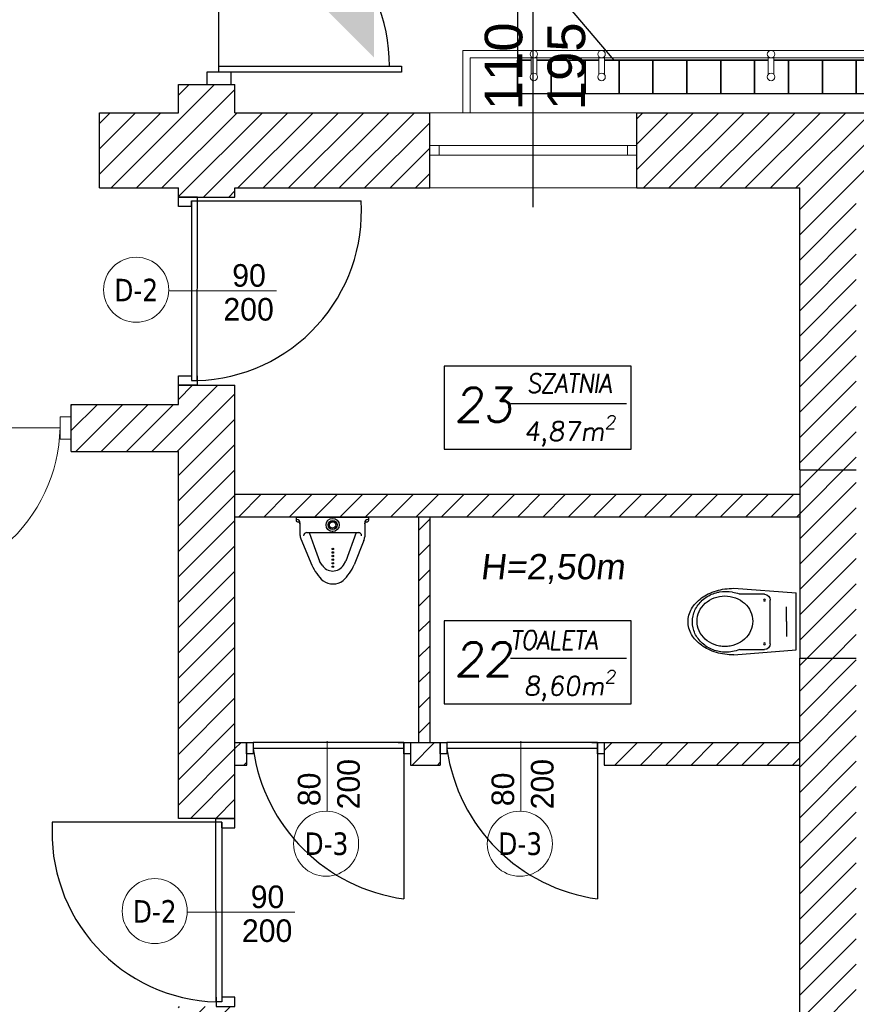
# Model space of a CAD drawing. Header units: millimetres. Extents: x -486876 to 553054, y -140324 to 834178.
# Tile 120 of 155: x 6624 to 11067, y 72374 to 77606. Entities that reach past the tile are written whole.
import ezdxf
from ezdxf.enums import TextEntityAlignment as Align

# ---------------------------------------------------------------- set-up
doc = ezdxf.new("R2010")
doc.units = ezdxf.units.MM
doc.header["$PDSIZE"] = -5
doc.linetypes.add('DASH2', pattern=[0.75, 0.5, -0.25])
for name, color, linetype, lineweight in [('_XREF', 252, 'DASH2', 13), ('XREF$0$AR-EL-PORĘCZE', 8, 'Continuous', 18), ('XREF$0$okna', 8, 'Continuous', 20), ('XREF$0$ściana nośna', 8, 'Continuous', 30)]:
    doc.layers.add(name, color=color, linetype=linetype, lineweight=lineweight)
for name, color, linetype in [('XREF$0$ArchiCAD', 8, 'Continuous'), ('XREF$0$DRZWI', 8, 'Continuous'), ('XREF$0$MEBLE', 8, 'Continuous'), ('XREF$0$MEBLE_ŁAZIENKOWE_I_KUCHENNE', 8, 'Continuous'), ('XREF$0$nowe ściany', 8, 'Continuous'), ('XREF$0$OPIS', 8, 'Continuous'), ('XREF$0$OPISY', 8, 'Continuous'), ('XREF$0$WIDOK', 8, 'Continuous'), ('XREF$0$WYMIARY', 9, 'Continuous'), ('XREF$0$WYPEŁNIENIA', 8, 'Continuous')]:
    doc.layers.add(name, color=color, linetype=linetype)
doc.styles.add('XREF$0$APLUS', font='arial.ttf', dxfattribs={"width": 0.6})
doc.styles.add('XREF$0$GENERATED_STYLE_1', font='txt')
doc.styles.add('XREF$0$Standard', font='arial.ttf')
doc.styles.add('XREF$0$Verdana 0.8', font='verdana.ttf', dxfattribs={"width": 0.8})
pattern_1 = [(45, (-52999.899, 13162.694), (-6.7351921, 6.7351921), [])]

# ---------------------------------------------------------------- blocks, each defined once
blk = doc.blocks.new('XREF$0$ubi001_r')
for p, q in [((2.41, 12.31), (7.6, 25.19)), ((6.61, 8.14), (12.05, 23.3)), ((13.37, 25.41), (12.05, 23.3)), ((24.68, 25.43), (26.01, 23.32)), ((28.87, 15.43), (26.01, 23.32)), ((35.96, 11.51), (30.1, 25.38)), ((31.52, 8.13), (28.87, 15.43)), ((2.02, 2.86), (2.02, 10.34)), ((32.85, 8.14), (5.2, 8.14)), ((36.4, 3), (36.4, 9.33)), ((0, 0), (0, 1.61)), ((38.43, 0), (0, 0)), ((38.43, 0), (38.43, 1.61))]:
    blk.add_line(p, q)
for centre, radius in [((18.95, 26.28), 0.393), ((18.95, 24.38), 0.393), ((18.95, 22.48), 0.393), ((18.95, 20.58), 0.393), ((18.95, 18.69), 0.393), ((18.95, 16.79), 0.393), ((19.06, 4.07), 3.51), ((19.06, 4.07), 2.35), ((19.06, 4.07), 1.74)]:
    blk.add_circle(centre, radius)
for centre, radius, start, end in [((31.6, 14.61), 26.23, 133.6208, 156.2094), ((18.95, 26.28), 9.12, 55.1386, 126.6409), ((6.13, 14.71), 26.23, 23.9934, 46.5819), ((19.03, 21.88), 6.67, 32.1522, 148.0505), ((7.31, 10.34), 5.28, 158.036, 180), ((30.82, 9.33), 5.58, 0, 22.914), ((5.4, 9.86), 1.73, 180.027, 270.027), ((32.72, 9.87), 1.73, 270, 0), ((0.92, 1.61), 0.922, 84.664, 180), ((0.4, 2.86), 1.62, 270, 0), ((1.05, 3.51), 0.977, 266.2913, 0), ((37.38, 3.51), 0.977, 180, 273.7087), ((38.02, 2.86), 1.62, 180, 270), ((37.5, 1.61), 0.922, 360, 95.336)]:
    blk.add_arc(centre, radius, start, end)
for p in [(19.05, 8.14), (1.98, 3.23), (1.98, 3.23), (1.98, 3.23), (36.44, 3.23), (36.44, 3.23), (36.44, 3.23)]:
    blk.add_point(p)
blk = doc.blocks.new('XREF$0$ubi012_r')
for p, q in [((-2.32, 33.16), (0, 0)), ((33.07, 33.16), (30.34, 0)), ((0.86, 16.83), (0.86, 29.35)), ((30.16, 29.17), (30.16, 16.83)), ((27.13, 13.79), (3.9, 13.79)), ((30.34, 0), (0, 0)), ((15.37, 5.06), (7.45, 5.06)), ((15.37, 5.06), (23.29, 5.06))]:
    blk.add_line(p, q)
for centre in [(3.9, 16.83), (27.13, 16.83)]:
    blk.add_circle(centre, 0.506)
for centre, radius, start, end in [((20.78, 37.1), 22.27, 133.1777, 154.6258), ((16.19, 42.02), 15.54, 105.9445, 133.2542), ((15.64, 39.74), 15.37, 102.4946, 126.4967), ((15.32, 39.85), 12.81, 102.4946, 126.4967), ((15.37, 44.42), 13.01, 74.6148, 105.3852), ((15.46, 40.39), 14.7, 77.6333, 102.3667), ((15.17, 40.39), 12.25, 77.6333, 102.3667), ((15.02, 39.85), 12.81, 53.5033, 77.5054), ((15.28, 39.74), 15.37, 53.5033, 77.5054), ((14.56, 42.02), 15.54, 46.7458, 74.0555), ((9.97, 37.1), 22.27, 25.3742, 46.8223), ((18.1, 37.5), 18.76, 148.867, 169.8645), ((16.63, 38.41), 17.03, 126.5259, 148.9267), ((16.15, 38.74), 14.19, 126.5259, 148.9267), ((14.19, 38.74), 14.19, 31.0733, 53.4741), ((14.28, 38.41), 17.03, 31.0733, 53.4741), ((12.82, 37.5), 18.76, 10.1355, 31.133), ((27.53, 33.76), 29.8, 154.3733, 172.0149), ((17.37, 37.98), 15.63, 148.867, 169.8645), ((12.97, 37.98), 15.63, 10.1355, 31.133), ((3.22, 33.76), 29.8, 7.9851, 25.6267), ((30.81, 33.16), 33.13, 171.7845, 180.1077), ((18.81, 37.34), 19.49, 169.767, 190.233), ((17.96, 37.85), 16.24, 169.767, 190.233), ((12.37, 37.85), 16.24, 0, 10.233), ((12.37, 37.85), 16.24, 349.767, 0), ((12.1, 37.34), 19.49, 0, 10.233), ((12.1, 37.34), 19.49, 349.767, 0), ((-0.06, 33.16), 33.13, 0, 8.2155), ((15.63, 36.6), 16.22, 189.6364, 202.7205), ((17.37, 37.72), 15.63, 190.1355, 211.133), ((12.97, 37.72), 15.63, 328.867, 349.8645), ((-13.89, 43.27), 46.14, 343.1585, 348.2524), ((-1.67, 29.35), 2.53, 0, 22.7205), ((16.15, 36.96), 14.19, 211.0733, 233.4741), ((14.19, 36.96), 14.19, 306.5259, 328.9267), ((32.69, 29.17), 2.53, 163.1585, 180), ((15.32, 35.85), 12.81, 233.5033, 257.5054), ((15.17, 35.31), 12.25, 257.6333, 282.3667), ((15.02, 35.85), 12.81, 282.4946, 306.4967), ((3.9, 16.83), 3.03, 180, 270), ((27.13, 16.83), 3.03, 270, 0)]:
    blk.add_arc(centre, radius, start, end)
blk = doc.blocks.new('XREF')
at = {"layer": 'XREF$0$MEBLE_ŁAZIENKOWE_I_KUCHENNE'}
h = blk.add_hatch(color=256, dxfattribs=at)
h.paths.add_polyline_path([(3870.42, 10718.25), (3870.42, 10681.18), (3833.35, 10718.25)])
h.paths.add_polyline_path([(3870.42, 10755.32), (3870.42, 10718.25), (3833.35, 10718.25)])
at = {"layer": 'XREF$0$WYPEŁNIENIA'}
h = blk.add_hatch(dxfattribs=at)
h.set_pattern_fill('ANSI31', color=256, scale=3)
h.set_pattern_definition(pattern_1)
h.paths.add_polyline_path([(3556.78, 10801.78), (3507.62, 10801.78), (3507.62, 10786.78), (3556.78, 10786.78)])
h.paths.add_polyline_path([(3580.36, 10801.78), (3556.78, 10801.78), (3556.78, 10786.78), (3580.36, 10786.78)])
h.paths.add_polyline_path([(3900.02, 10651.78), (3796.56, 10651.78), (3796.56, 10666.78), (3766.56, 10666.78), (3766.56, 10651.78), (3724.56, 10651.78), (3724.56, 10611.78), (3766.56, 10611.78), (3766.56, 10496.78), (3709.56, 10496.78), (3709.56, 10471.78), (3766.56, 10471.78), (3766.56, 10606.94), (3796.56, 10606.94), (3796.56, 10466.78), (3796.56, 10476.78), (3796.56, 10476.78), (3796.56, 10611.78), (3900.02, 10611.78)])
h.paths.add_polyline_path([(3599.56, 10496.78), (3514.68, 10496.78), (3514.68, 10471.78), (3551.56, 10471.78), (3551.56, 10024.04), (3539.56, 10024.04), (3539.56, 9984.04), (3566.56, 9984.04), (3566.56, 10471.78), (3599.56, 10471.78)])
h.paths.add_polyline_path([(4136.56, 9911.78), (4126.56, 9911.78), (4126.56, 9971.94), (4126.56, 10361.95), (4096.56, 10361.95), (4096.56, 10346.78), (4096.56, 10131.78), (3896.56, 10131.78), (3896.56, 10170.11), (3796.56, 10170.11), (3796.56, 10176.78), (3766.56, 10176.78), (3766.56, 10058.38), (3796.56, 10058.38), (3796.56, 10096.78), (3886.56, 10096.78), (3886.56, 10106.78), (4096.56, 10106.78), (4096.56, 9971.94), (4096.56, 9911.78), (3771.56, 9911.78), (3771.56, 9779.12), (3796.56, 9779.12), (3796.56, 9816.78), (3886.56, 9816.78), (3886.56, 9881.78), (4016.56, 9881.78), (4016.56, 9851.78), (4061.56, 9851.78), (4061.56, 9881.78), (4136.56, 9881.78)])
h.paths.add_polyline_path([(3817.24, 9855.2), (3831.24, 9855.2), (3831.24, 9841.2), (3817.24, 9841.2)], flags=16)
h.paths.add_polyline_path([(3840.64, 9855.2), (3854.64, 9855.2), (3854.64, 9841.2), (3840.64, 9841.2)], flags=16)
h.paths.add_polyline_path([(3817.24, 10127.11), (3817.24, 10141.11), (3831.24, 10141.11), (3831.24, 10127.11)], flags=16)
edge = h.paths.add_edge_path(flags=0)
edge.add_arc((3824.24, 10134.11), 7, 0, 360)
h.paths.add_polyline_path([(3840.64, 10127.11), (3840.64, 10141.11), (3854.64, 10141.11), (3854.64, 10127.11)], flags=16)
h.paths.add_polyline_path([(3817.24, 10147.81), (3817.24, 10161.81), (3831.24, 10161.81), (3831.24, 10147.81)], flags=16)
h.paths.add_polyline_path([(3840.64, 10147.81), (3840.64, 10161.81), (3854.64, 10161.81), (3854.64, 10147.81)], flags=16)
h.paths.add_polyline_path([(3802.73, 10317.13), (3796.56, 10317.13), (3796.56, 10305.13), (3803.04, 10305.13)], flags=17)
h.paths.add_polyline_path([(3802.12, 10317.13), (3800.7, 10317.13), (3802.73, 10305.13), (3802.73, 10315.74)], flags=16)
h = blk.add_hatch(dxfattribs=at)
h.set_pattern_fill('ANSI31', color=256, scale=3)
h.set_pattern_definition(pattern_1)
h.paths.add_polyline_path([(4126.56, 10461.95), (4096.56, 10461.95), (4096.56, 10361.95), (4126.56, 10361.95)])
h.paths.add_polyline_path([(4126.56, 10611.78), (4163.74, 10611.78), (4163.74, 10651.78), (4010.02, 10651.78), (4010.02, 10611.78), (4096.56, 10611.78), (4096.56, 10449.13), (3796.56, 10449.13), (3796.56, 10437.13), (4096.56, 10437.13), (4096.56, 10461.95), (4126.56, 10461.95)])
h.paths.add_polyline_path([(4411.55, 10651.78), (4273.74, 10651.78), (4273.74, 10611.78), (4276.69, 10611.78), (4276.69, 10592.01), (4276.71, 10592), (4277.17, 10591.92), (4277.72, 10591.89), (4277.72, 10570.63), (4277.72, 10549.37), (4276.69, 10517.32), (4301.69, 10517.32), (4301.69, 10611.78), (4411.55, 10611.78)])
h.paths.add_polyline_path([(4482.24, 10651.78), (4411.55, 10651.78), (4411.55, 10611.78), (4482.24, 10611.78)])
h.paths.add_polyline_path([(4630.16, 10651.78), (4592.24, 10651.78), (4592.24, 10611.78), (4630.16, 10611.78)])
h.paths.add_polyline_path([(4924.68, 10651.78), (4740.16, 10651.78), (4740.16, 10611.78), (4771.69, 10611.78), (4771.69, 10309.78), (4796.69, 10309.78), (4796.69, 10381.78), (4796.69, 10391.78), (4796.69, 10611.78), (4924.68, 10611.78)])
h.paths.add_polyline_path([(3796.56, 9779.12), (3771.56, 9779.12), (3771.56, 9622.15), (3796.56, 9622.15)])
h.paths.add_polyline_path([(3796.56, 10506.94), (3784.56, 10506.94), (3766.56, 10506.94), (3766.56, 10276.78), (3796.56, 10276.78)])
h.paths.add_polyline_path([(4796.69, 10309.78), (4771.69, 10309.78), (4771.69, 10229.78), (4796.69, 10229.78)])
h.paths.add_polyline_path([(4796.69, 10229.78), (4771.69, 10229.78), (4771.69, 10186.78), (4762.89, 10186.78), (4762.89, 10161.78), (4771.69, 10161.78), (4771.69, 10096.78), (4783.69, 10096.78), (4796.69, 10096.78), (4796.69, 10121.78)])
h.paths.add_polyline_path([(4662.89, 10187.07), (4577.87, 10186.78), (4411.55, 10186.78), (4411.55, 10161.78), (4446.69, 10161.78), (4577.87, 10161.78), (4662.89, 10162.07)])
h = blk.add_hatch(dxfattribs=at)
h.set_pattern_fill('ANSI31', color=256, scale=3)
h.set_pattern_definition([(45, (428.967, 8619.944), (-6.735192, 6.735192), [])])
h.paths.add_polyline_path([(4096.56, 10317.13), (4037.19, 10317.13), (4034.36, 10305.13), (4096.56, 10305.13)])
h.paths.add_polyline_path([(4037.19, 10317.13), (3992.68, 10317.13), (3992.68, 10305.13), (4034.36, 10305.13)])
h.paths.add_polyline_path([(3905.61, 10317.13), (3889.79, 10317.13), (3889.79, 10305.13), (3905.61, 10305.13)])
h.paths.add_polyline_path([(3900.02, 10437.13), (3894.02, 10437.13), (3894.02, 10317.13), (3900.02, 10317.13)])
at = {"layer": 'XREF$0$AR-EL-PORĘCZE', "lineweight": -2}
for p, q in [((3917.54, 10684.91), (3917.54, 10651.78)), ((5573.26, 10684.91), (3917.54, 10684.91)), ((3921.54, 10680.91), (3921.54, 10651.78)), ((5569.26, 10680.91), (3921.54, 10680.91)), ((3953.8, 10681.59), (3953.8, 10672.1)), ((3956.8, 10681.59), (3956.8, 10672.1)), ((3989.76, 10681.59), (3989.76, 10672.1)), ((3992.76, 10681.59), (3992.76, 10672.1)), ((4079.76, 10681.59), (4079.76, 10672.1)), ((4082.76, 10681.59), (4082.76, 10672.1))]:
    blk.add_line(p, q, dxfattribs=at)
for centre in [(3955.3, 10682.91), (3991.26, 10682.91), (4081.26, 10682.91), (3955.3, 10670.78), (3991.26, 10670.78), (4081.26, 10670.78)]:
    blk.add_circle(centre, 2, dxfattribs=at)
at = {"layer": 'XREF$0$DRZWI'}
blk.add_line((3788.03, 10676.48), (3788.03, 10770.3), dxfattribs=at)
at = {"layer": 'XREF$0$DRZWI', "ltscale": 1.2}
for p, q in [((3776.64, 10606.94), (3766.56, 10606.94)), ((3786.47, 10276.78), (3796.56, 10276.78))]:
    blk.add_line(p, q, dxfattribs=at)
at = {"layer": 'XREF$0$DRZWI'}
for points in [[(3788.03, 10673.25), (3788.03, 10676.48), (3885.04, 10676.48), (3885.04, 10673.25), (3794.5, 10673.25), (3781.56, 10673.25), (3781.56, 10666.78), (3794.5, 10666.78), (3794.5, 10673.25)], [(3773.56, 10601.94), (3766.56, 10601.94), (3766.56, 10606.94)], [(3773.56, 10604.94), (3773.56, 10509.44), (3776.56, 10509.44), (3776.56, 10509.44), (3776.64, 10606.94)], [(3773.56, 10601.94), (3773.56, 10604.94), (3863.56, 10604.94), (3863.56, 10604.94)], [(3766.56, 10511.94), (3773.47, 10511.94)], [(3776.56, 10511.94), (3776.56, 10506.94), (3766.56, 10506.94), (3766.56, 10511.94)], [(3886.26, 10317.13), (3806.26, 10317.13), (3806.26, 10314.05), (3818.76, 10314.05), (3886.26, 10314.05)], [(3877.24, 10317.13), (3806.26, 10317.13), (3806.26, 10314.05), (3818.76, 10314.05), (3886.26, 10314.05)], [(3883.26, 10317.13), (3886.26, 10317.13), (3886.26, 10234.05)], [(3989.14, 10317.13), (3909.14, 10317.13), (3909.14, 10314.05), (3921.64, 10314.05), (3989.14, 10314.05)], [(3980.13, 10317.13), (3909.14, 10317.13), (3909.14, 10314.05), (3921.64, 10314.05), (3989.14, 10314.05)], [(3986.14, 10317.13), (3989.14, 10317.13), (3989.14, 10234.05)], [(3789.56, 10274.78), (3789.56, 10179.28), (3786.56, 10179.28), (3786.56, 10179.28), (3786.47, 10276.78)], [(3789.56, 10271.78), (3796.56, 10271.78), (3796.56, 10276.78)], [(3789.56, 10271.78), (3789.56, 10274.78), (3699.56, 10274.78), (3699.56, 10274.78)], [(3786.56, 10181.78), (3786.56, 10176.78), (3796.56, 10176.78), (3796.56, 10181.78)], [(3796.56, 10181.78), (3789.64, 10181.78)]]:
    blk.add_lwpolyline(points, dxfattribs=at)
for points in [[(3802.73, 10317.13), (3806.26, 10317.13), (3806.26, 10311.13), (3802.73, 10311.13)], [(3886.26, 10317.13), (3889.79, 10317.13), (3889.79, 10311.13), (3886.26, 10311.13)], [(3905.61, 10317.13), (3909.14, 10317.13), (3909.14, 10311.13), (3905.61, 10311.13)], [(3989.14, 10317.13), (3992.68, 10317.13), (3992.68, 10311.13), (3989.14, 10311.13)]]:
    blk.add_lwpolyline(points, close=True, dxfattribs=at)
for centre, radius, start, end in [((3788.03, 10676.48), 90.59, 0, 90), ((3773.61, 10599.5), 90.11, 271.872, 3.4612), ((3899, 10326.84), 93.67, 188.0471, 262.1791), ((4001.89, 10326.84), 93.67, 188.0471, 262.1791), ((3789.5, 10269.34), 90.11, 176.5388, 268.128)]:
    blk.add_arc(centre, radius, start, end, dxfattribs=at)
at = {"layer": 'XREF$0$nowe ściany'}
for p, q in [((4096.56, 10461.95), (4096.56, 10361.95)), ((3796.56, 10449.13), (4096.56, 10449.13)), ((3796.56, 10437.13), (4096.56, 10437.13)), ((3796.56, 10317.13), (3802.73, 10317.13)), ((3889.79, 10317.13), (3905.61, 10317.13)), ((3905.61, 10317.13), (3905.61, 10305.13)), ((3992.68, 10317.13), (4096.56, 10317.13)), ((3796.56, 10305.13), (3802.87, 10305.13)), ((3889.79, 10305.13), (3905.61, 10305.13)), ((3992.68, 10305.13), (4096.56, 10305.13))]:
    blk.add_line(p, q, dxfattribs=at)
at = {"layer": 'XREF$0$okna'}
for p, q in [((4010.02, 10651.78), (3900.02, 10651.78)), ((3905.02, 10634.28), (4005.02, 10634.28)), ((3905.02, 10629.28), (4005.02, 10629.28)), ((4010.02, 10611.78), (3900.02, 10611.78)), ((3608.38, 10484.28), (3703.67, 10484.28)), ((3690.73, 10484.28), (3693.67, 10484.28))]:
    blk.add_line(p, q, dxfattribs=at)
for points in [[(3905.02, 10629.28), (3900.02, 10629.28), (3900.02, 10634.28), (3905.02, 10634.28)], [(4010.02, 10629.28), (4005.02, 10629.28), (4005.02, 10634.28), (4010.02, 10634.28)], [(3703.67, 10478.39), (3709.56, 10478.39), (3709.56, 10490.16), (3703.67, 10490.16)]]:
    blk.add_lwpolyline(points, close=True, dxfattribs=at)
for points in [[(3818.57, 10557.19), (3761.45, 10557.19)], [(3845.51, 10317.86), (3845.51, 10280.7)], [(3845.51, 10317.86), (3845.51, 10280.7)], [(3948.39, 10317.86), (3948.39, 10280.7)], [(3948.39, 10317.86), (3948.39, 10280.7)], [(3828.4, 10227.03), (3771.28, 10227.03)]]:
    blk.add_lwpolyline(points, dxfattribs=at)
for centre in [(3744.11, 10557.71), (3844.98, 10263.36), (3947.87, 10263.36), (3753.95, 10227.55)]:
    blk.add_circle(centre, 17.28, dxfattribs=at)
blk.add_arc((3618.95, 10486.01), 84.74, 262.8371, 358.8299, dxfattribs=at)
at = {"layer": 'XREF$0$OPIS'}
for p, q in [((3955.02, 10601.63), (3955.02, 10711.52)), ((3942.91, 10497.21), (4004.52, 10497.21)), ((3942.91, 10361.93), (4004.52, 10361.93))]:
    blk.add_line(p, q, dxfattribs=at)
for points in [[(4007, 10517.13), (3907.73, 10517.13), (3907.73, 10472.96), (4007, 10472.96)], [(4007, 10381.85), (3907.73, 10381.85), (3907.73, 10337.69), (4007, 10337.69)]]:
    blk.add_lwpolyline(points, close=True, dxfattribs=at)
at = {"layer": 'XREF$0$WIDOK'}
for p, q in [((3946.56, 10822.22), (3946.56, 10661.78)), ((3946.56, 10799.92), (3946.56, 10684.91)), ((3946.56, 10680.91), (3946.56, 10679.78)), ((3953.8, 10679.78), (3946.56, 10679.78)), ((3989.76, 10679.78), (3956.8, 10679.78)), ((4079.76, 10679.78), (3992.76, 10679.78)), ((4169.76, 10679.78), (4082.76, 10679.78))]:
    blk.add_line(p, q, dxfattribs=at)
at = {"layer": 'XREF$0$WIDOK', "color": 8}
blk.add_line((3946.56, 10739.85), (3997.77, 10679.79), dxfattribs=at)
at = {"layer": 'XREF$0$WIDOK'}
for points in [[(3956.8, 10679.78), (3964.56, 10679.78), (3964.56, 10661.78), (3946.56, 10661.78), (3946.56, 10679.78), (3953.8, 10679.78)], [(3992.76, 10679.78), (4000.56, 10679.78), (4000.56, 10661.78), (3982.56, 10661.78), (3982.56, 10679.78), (3989.76, 10679.78)], [(4082.76, 10679.78), (4090.56, 10679.78), (4090.56, 10661.78), (4072.56, 10661.78), (4072.56, 10679.78), (4079.76, 10679.78)]]:
    blk.add_lwpolyline(points, dxfattribs=at)
for points in [[(3982.56, 10661.78), (3964.56, 10661.78), (3964.56, 10679.78), (3982.56, 10679.78)], [(4018.56, 10661.78), (4000.56, 10661.78), (4000.56, 10679.78), (4018.56, 10679.78)], [(4036.56, 10661.78), (4018.56, 10661.78), (4018.56, 10679.78), (4036.56, 10679.78)], [(4054.56, 10661.78), (4036.56, 10661.78), (4036.56, 10679.78), (4054.56, 10679.78)], [(4072.56, 10661.78), (4054.56, 10661.78), (4054.56, 10679.78), (4072.56, 10679.78)], [(4108.56, 10661.78), (4090.56, 10661.78), (4090.56, 10679.78), (4108.56, 10679.78)], [(4126.56, 10661.78), (4108.56, 10661.78), (4108.56, 10679.78), (4126.56, 10679.78)], [(4144.56, 10661.78), (4126.56, 10661.78), (4126.56, 10679.78), (4144.56, 10679.78)]]:
    blk.add_lwpolyline(points, close=True, dxfattribs=at)
at = {"layer": 'XREF$0$WYMIARY'}
for p, q in [((3766.56, 10606.94), (3796.56, 10606.94)), ((3766.56, 10506.94), (3796.56, 10506.94))]:
    blk.add_line(p, q, dxfattribs=at)
at = {"layer": 'XREF$0$ściana nośna'}
for p, q in [((3766.56, 10666.78), (3796.56, 10666.78)), ((3766.56, 10651.78), (3766.56, 10666.78)), ((3796.56, 10651.78), (3796.56, 10666.78)), ((3724.56, 10651.78), (3766.56, 10651.78)), ((3724.56, 10611.78), (3724.56, 10651.78)), ((3796.56, 10651.78), (3900.02, 10651.78)), ((3900.02, 10611.78), (3900.02, 10651.78)), ((4010.02, 10651.78), (4163.74, 10651.78)), ((4010.02, 10611.78), (4010.02, 10651.78)), ((3724.56, 10611.78), (3766.56, 10611.78)), ((3766.56, 10606.94), (3766.56, 10611.78)), ((3796.56, 10611.78), (3900.02, 10611.78)), ((3796.56, 10606.94), (3796.56, 10611.78)), ((4010.02, 10611.78), (4096.56, 10611.78)), ((4096.56, 10466.78), (4096.56, 10611.78)), ((3766.56, 10496.78), (3766.56, 10506.94)), ((3796.56, 10466.78), (3796.56, 10506.94)), ((3709.56, 10496.78), (3766.56, 10496.78)), ((3709.56, 10471.78), (3709.56, 10496.78)), ((3709.56, 10471.78), (3766.56, 10471.78)), ((3766.56, 10346.41), (3766.56, 10471.78)), ((3796.56, 10344.46), (3796.56, 10466.78)), ((4096.56, 10461.95), (4096.56, 10466.78)), ((4096.56, 10461.95), (4126.56, 10461.95)), ((3802.73, 10449.13), (4096.56, 10449.13)), ((3894.02, 10437.13), (3894.02, 10317.13)), ((3900.02, 10437.13), (3900.02, 10317.13)), ((4096.56, 10346.78), (4096.56, 10361.95)), ((4096.56, 10361.95), (4126.56, 10361.95)), ((3766.56, 10276.78), (3766.56, 10346.41)), ((3796.56, 10276.78), (3796.56, 10346.41)), ((4096.56, 10131.78), (4096.56, 10346.78)), ((3802.73, 10317.13), (3802.73, 10305.13)), ((3802.73, 10317.13), (3802.73, 10309.13)), ((3889.79, 10317.13), (3889.79, 10305.13)), ((3905.61, 10317.13), (3905.61, 10309.13)), ((3992.68, 10317.13), (3992.68, 10305.13)), ((3796.56, 10276.78), (3766.56, 10276.78))]:
    blk.add_line(p, q, dxfattribs=at)
at = {"layer": 'XREF$0$MEBLE', "rotation": 180}
blk.add_blockref('XREF$0$ubi001_r', (3867.5, 10436.79), dxfattribs=at)
at = {"layer": 'XREF$0$MEBLE_ŁAZIENKOWE_I_KUCHENNE', "ltscale": 1.2, "xscale": -1, "rotation": 89.99999999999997}
blk.add_blockref('XREF$0$ubi012_r', (4094.61, 10396.74), dxfattribs=at)
at = {"style": 'XREF$0$APLUS'}
blk.add_attdef('165', text='', height=12.94, rotation=90, dxfattribs=at).set_placement((5850.28, 4086.91), align=Align.TOP_CENTER)
blk.add_attdef('70', text='', height=12.94, rotation=90, dxfattribs=at).set_placement((5846.74, 4087.03), align=Align.BOTTOM_CENTER)
at = {"layer": 'XREF$0$ArchiCAD', "style": 'XREF$0$GENERATED_STYLE_1'}
for s, rotation, p in [('90', 0, (3795.11, 10555.73)), ('200', 0, (3790.42, 10537.72)), ('200', 90, (3866.47, 10281.62)), ('200', 90, (3969.36, 10281.62)), ('80', 90, (3845.54, 10283.3)), ('80', 90, (3948.42, 10283.3)), ('90', 0, (3804.94, 10225.56)), ('200', 0, (3800.26, 10207.55))]:
    blk.add_text(s, height=12, rotation=rotation, dxfattribs=at).set_placement(p, align=Align.BOTTOM_LEFT)
at = {"layer": 'XREF$0$DRZWI', "style": 'XREF$0$APLUS'}
for tag, height, p in [('90', 10.59, (3968.05, 17970.78)), ('90', 10.59, (4273.69, 17907.63)), ('90', 10.59, (4647.11, 17907.63)), ('90', 10.59, (4995.74, 17907.63)), ('90', 10.59, (5345.01, 17907.63)), ('90', 8.24, (3625.86, 17450.53)), ('90', 8.24, (4282.58, 17436.64)), ('90', 8.24, (4577.82, 17436.64)), ('90', 8.24, (5003.12, 17436.64)), ('90', 8.24, (5300.95, 17436.64)), ('90', 8.24, (5625.63, 17350.96)), ('110', 12.94, (3772.73, 10725.01)), ('100', 12.94, (3763.85, 10003.38)), ('90', 10.59, (3383.41, 9921.97)), ('83', 10.59, (4118.73, 4184.03))]:
    blk.add_attdef(tag, text='', height=height, dxfattribs=at).set_placement(p, align=Align.BOTTOM_CENTER)
for tag, height, p in [('200', 10.59, (3967.95, 17967.89)), ('200', 10.59, (4273.59, 17904.74)), ('200', 10.59, (4647.01, 17904.74)), ('200', 10.59, (4995.64, 17904.74)), ('200', 10.59, (5344.91, 17904.74)), ('200', 8.24, (3625.86, 17448.28)), ('200', 8.24, (4282.58, 17434.39)), ('200', 8.24, (4577.82, 17434.39)), ('200', 8.24, (5003.12, 17434.39)), ('200', 8.24, (5300.95, 17434.39)), ('200', 8.24, (5625.63, 17348.71)), ('210', 12.94, (3772.6, 10721.48)), ('200', 12.94, (3763.85, 9999.84)), ('200', 10.59, (3383.31, 9919.08)), ('178', 10.59, (4118.62, 4181.14))]:
    blk.add_attdef(tag, text='', height=height, dxfattribs=at).set_placement(p, align=Align.TOP_CENTER)
for tag, height, p in [('96', 10.59, (4202.03, 17787.41)), ('100', 10.59, (5719.75, 17787.41)), ('100', 12.94, (4040.53, 17776.32)), ('100', 12.94, (4599.33, 17776.96)), ('100', 12.94, (4947.96, 17776.96)), ('100', 12.94, (5297.45, 17776.96)), ('100', 12.94, (3575.63, 17557.16)), ('100', 12.94, (3932.34, 17557.16)), ('100', 12.94, (4215.59, 17557.16)), ('100', 12.94, (4630.17, 17557.16)), ('100', 12.94, (4954.89, 17557.16)), ('100', 12.94, (5353.3, 17557.16)), ('100', 12.94, (5612.36, 17557.16)), ('90', 11.76, (4712.89, 10187.26)), ('90', 11.76, (4933.75, 10129.07)), ('90', 11.76, (5359.81, 10117.21)), ('120', 13.53, (3472.06, 9987.9)), ('90', 11.76, (4206.17, 4035.84))]:
    blk.add_attdef(tag, text='', height=height, rotation=90, dxfattribs=at).set_placement(p, align=Align.BOTTOM_CENTER)
for tag, height, p in [('205', 10.59, (4204.92, 17787.31)), ('210', 10.59, (5722.65, 17787.31)), ('210', 12.94, (4044.07, 17776.19)), ('210', 12.94, (4602.86, 17776.83)), ('210', 12.94, (4951.5, 17776.83)), ('210', 12.94, (5300.98, 17776.83)), ('210', 12.94, (3579.16, 17557.04)), ('210', 12.94, (3935.88, 17557.04)), ('210', 12.94, (4219.13, 17557.04)), ('210', 12.94, (4633.7, 17557.04)), ('210', 12.94, (4958.43, 17557.04)), ('210', 12.94, (5356.84, 17557.04)), ('210', 12.94, (5615.9, 17557.04)), ('200', 11.76, (4716.1, 10187.15)), ('200', 11.76, (4936.97, 10128.95)), ('200', 11.76, (5363.02, 10117.1)), ('210', 13.53, (3475.75, 9987.9)), ('170', 11.76, (4209.38, 4035.73))]:
    blk.add_attdef(tag, text='', height=height, rotation=90, dxfattribs=at).set_placement(p, align=Align.TOP_CENTER)
at = {"layer": 'XREF$0$OPIS', "insert": (3929.21, 10659.1), "char_height": 20, "attachment_point": 1, "rotation": 90, "style": 'XREF$0$Standard'}
blk.add_mtext_dynamic_manual_height_columns('\\pxqc;110\\P195', width=34.6776, gutter_width=12.5, heights=[0], dxfattribs=at)
at = {"layer": 'XREF$0$OPIS', "attachment_point": 1, "style": 'XREF$0$Standard'}
for s, insert, char_height in [('\\A1;{\\Fromans|c238;\\Q8;\\W0.9;\\T0.95;SZATNIA}', (3951.47, 10512.96), 10), ('\\A1;{\\Fromans|c238;\\Q8;23}', (3913.05, 10505.59), 18), ('\\A1;{\\Fromans|c238;\\Q8;4,87m\\H0.7x;\\S2^ ;}', (3950, 10490.89), 10), ('\\A1;{\\Fromans|c238;\\Q8;\\W0.9;\\T0.95;TOALETA}', (3942.58, 10376.56), 10), ('\\A1;{\\Fromans|c238;\\Q8;22}', (3913.05, 10370.31), 18), ('\\A1;{\\Fromans|c238;\\Q8;8,60m\\H0.7x;\\S2^ ;}', (3950, 10355.62), 10)]:
    blk.add_mtext_dynamic_manual_height_columns(s, width=79.0239, gutter_width=1, heights=[0], dxfattribs=dict(at, insert=insert, char_height=char_height))
at = {"layer": 'XREF$0$OPIS', "ltscale": 1.2, "insert": (3926.74, 10417.29), "char_height": 13.44, "width": 367.7213, "attachment_point": 1, "style": 'XREF$0$Standard'}
blk.add_mtext('{\\Q7;H=2,50m}', dxfattribs=at)
at = {"layer": 'XREF$0$OPISY', "style": 'XREF$0$Verdana 0.8', "width": 0.8}
for s, p in [('D-2', (3744.11, 10557.54)), ('D-3', (3845.16, 10263.36)), ('D-3', (3948.04, 10263.36)), ('D-2', (3753.95, 10227.38))]:
    blk.add_text(s, height=12, rotation=360, dxfattribs=at).set_placement(p, align=Align.MIDDLE_CENTER)

msp = doc.modelspace()

# ---------------------------------------------------------------- block references
at = {"layer": '_XREF', "xscale": 10, "yscale": 10, "zscale": 10}
msp.add_blockref('XREF', (-30198.46986, -29406.42919), dxfattribs=at)

doc.saveas('drawing.dxf')
